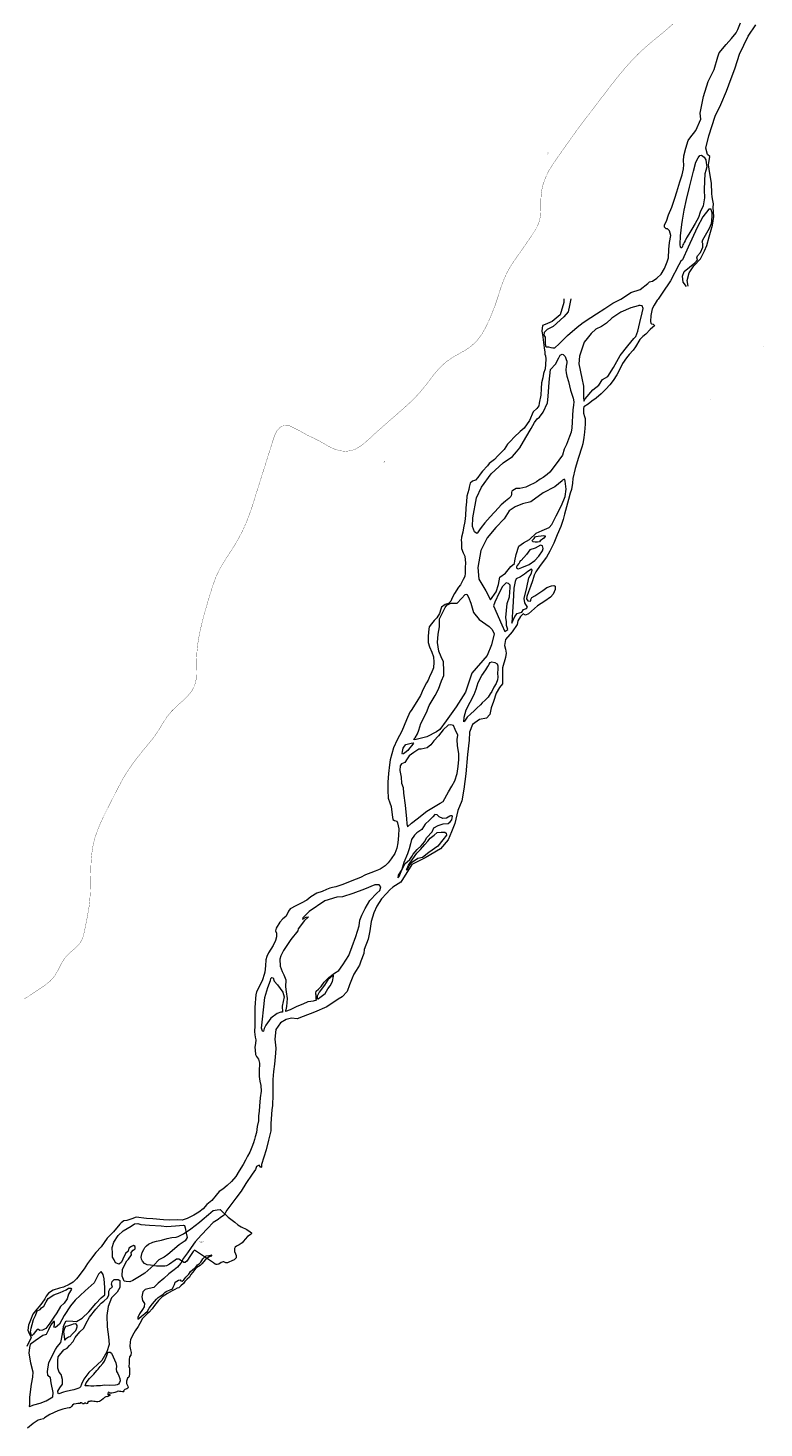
# Model space of a CAD drawing. Header units: metres. Extents: x 347609 to 778661, y 8548087 to 17156749.
# Tile 11 of 49: x 365380 to 366828, y 8552860 to 8555612. Entities that reach past the tile are written whole.
import ezdxf
from ezdxf.enums import TextEntityAlignment as Align

# ---------------------------------------------------------------- set-up
doc = ezdxf.new("R2010")
doc.units = ezdxf.units.M
doc.layers.add('01. RIO', color=7, linetype='Continuous', lineweight=5, true_color=0x2776bb)
doc.layers.add('Predios Rurales Nombres', color=7, linetype='Continuous', true_color=0xffffff)
doc.layers.add('Red vial nacional', color=242, linetype='Continuous', lineweight=40)
doc.layers.add('ZR_LIMA_PSAD56_A_WGS84', color=210, linetype='Continuous')
doc.styles.add('ARIAL', font='arial.ttf')
doc.styles.add('MtXpl_MS_Shell_Dlg_2', font='txt')

# ---------------------------------------------------------------- blocks, each defined once
blk = doc.blocks.new('REIORORI')
at = {"layer": '01. RIO', "color": 152, "lineweight": 15, "true_color": 0x2776bb, "flags": 128}
for points in [[(366448.3, 8555079.5), (366445.7, 8555066.7), (366442.7, 8555054.4), (366434.5, 8555044.4), (366413.4, 8555025.4), (366401.4, 8555019.2), (366395.4, 8555013.4), (366394.8, 8555007.9), (366397.8, 8555004.5), (366397.4, 8554997.7), (366397.8, 8554992.3), (366398.2, 8554986.5), (366399.8, 8554985.1), (366403.8, 8554985.5), (366408.4, 8554983.9), (366412.4, 8554983.1), (366416.4, 8554983.5), (366425.2, 8554990.9), (366441.7, 8555007.5), (366460.5, 8555024.2), (366472.3, 8555033.2), (366487.3, 8555043), (366498.6, 8555050.2), (366515, 8555060.9), (366530.8, 8555070.9), (366546.4, 8555079.1), (366561.2, 8555089), (366566.2, 8555092.3), (366584.2, 8555097.7), (366599.5, 8555109.5), (366602.9, 8555113), (366605.1, 8555114), (366608.5, 8555114.2), (366617, 8555120.2), (366625.5, 8555128.3), (366632.4, 8555139.2), (366637.6, 8555152.4), (366640.3, 8555160.1), (366640.9, 8555176.8), (366642.3, 8555190.4), (366644.8, 8555204), (366642.1, 8555213.6), (366637.9, 8555217.3), (366635.5, 8555217.2), (366632, 8555220.3), (366632.4, 8555224.9), (366636.2, 8555232.6), (366639.8, 8555244.9), (366646.5, 8555259.7), (366652.3, 8555277.5), (366656.5, 8555289.8), (366662.2, 8555309.9), (366666.8, 8555323.7), (366669.6, 8555335.3), (366670.2, 8555343.2), (366669.4, 8555350.9), (366670.2, 8555360.5), (366674.2, 8555375.7), (366678.6, 8555391.1), (366681.9, 8555395.7), (366693.7, 8555410.4), (366703.7, 8555432.6), (366702.4, 8555444.6), (366708.8, 8555477.5), (366718.3, 8555506.8), (366729.6, 8555530.3), (366737.3, 8555555.5), (366739.7, 8555563.3), (366753.3, 8555579.9), (366764.2, 8555591.6), (366773, 8555602.5), (366776.6, 8555609.4), (366781.6, 8555622.1)], [(366678.5, 8555104.5), (366676.5, 8555115.8), (366680.8, 8555130.7), (366689.6, 8555144.5), (366703.1, 8555158), (366710.6, 8555174), (366715.6, 8555184.3), (366720.3, 8555201.6), (366726.9, 8555224.2), (366729.1, 8555241.6), (366727.8, 8555259.2), (366728.9, 8555266.5), (366727.3, 8555273), (366725.7, 8555280.4), (366725.3, 8555286.8), (366724.4, 8555306.7), (366721.2, 8555326.3), (366718.7, 8555343), (366721.6, 8555359.4), (366716.5, 8555363.4), (366713.2, 8555375.7), (366719.1, 8555400.1), (366731.8, 8555438.7), (366742.8, 8555461.8), (366754.4, 8555487.6), (366758.8, 8555500), (366770.9, 8555533.6), (366780, 8555560.6), (366797.1, 8555595.9), (366811.7, 8555618.1)], [(366675.6, 8555103.6), (366668.8, 8555112.6), (366667.3, 8555123.9), (366670.9, 8555133.4), (366681.5, 8555141.6), (366691.9, 8555150.4), (366696.8, 8555156.3), (366695.9, 8555160.1), (366696.8, 8555163.9), (366702.9, 8555170.5), (366707.7, 8555180.9), (366707.4, 8555188.5), (366706.1, 8555191), (366707.9, 8555195.3), (366720.8, 8555218.5), (366724.4, 8555228), (366725.3, 8555233), (366726.2, 8555243.4), (366725.7, 8555248.8), (366724.8, 8555252.4), (366724.1, 8555255.8), (366719.2, 8555256), (366707.9, 8555240.9), (366696.6, 8555220.1), (366678.6, 8555180.9), (366667.8, 8555156.6), (366664.6, 8555153.9), (366660.6, 8555146.3), (366644.2, 8555114.9), (366627.8, 8555090.9), (366619.6, 8555079.3), (366617.7, 8555077.1), (366611.7, 8555067.5), (366608.1, 8555059.8), (366605.1, 8555047.1), (366604.5, 8555035.2), (366605.2, 8555031.9), (366606.8, 8555030.4), (366609.9, 8555029.9), (366612.3, 8555027.5), (366611.8, 8555025.7), (366609.6, 8555024.2), (366604, 8555019.3), (366595.3, 8555009.9), (366589.4, 8555005.5), (366583.8, 8554999.9), (366575.2, 8554985.6), (366570.6, 8554978.9), (366562.8, 8554970.2), (366557.2, 8554963.4), (366549.8, 8554952.3), (366544.4, 8554941.2), (366538.4, 8554930.3), (366531.4, 8554919.4), (366524.5, 8554910.4), (366517, 8554902.4), (366507.6, 8554892.7), (366497.6, 8554884.5), (366489, 8554878.2), (366481.9, 8554872.8), (366473.7, 8554867.2), (366472.8, 8554864.4), (366473.1, 8554854.7), (366474.6, 8554848.6), (366476, 8554844.2), (366476.2, 8554833.1), (366474.6, 8554817.4), (366473.3, 8554806.8), (366471.6, 8554794.5), (366469.4, 8554788), (366463.3, 8554768), (366456.2, 8554746.4), (366452, 8554726.8), (366451.1, 8554717.1), (366449, 8554705), (366446.5, 8554697.5), (366443.1, 8554685.2), (366439.3, 8554670.9), (366435.8, 8554656.1), (366433.1, 8554646), (366428.1, 8554632.3), (366421.1, 8554615.5), (366414.4, 8554599.3), (366406.8, 8554583.4), (366400.2, 8554572.1), (366387.9, 8554555.6), (366379.1, 8554542.7), (366375.7, 8554536.5), (366374.5, 8554531.6), (366372.7, 8554525.3), (366368.9, 8554514.1), (366364.8, 8554503.8), (366361.4, 8554494.7), (366360.6, 8554489.8), (366363.3, 8554486.2), (366368.1, 8554485.1), (366369.3, 8554485.8), (366369.4, 8554486.5), (366369.3, 8554488.6), (366371.1, 8554492.5), (366376.9, 8554495.8), (366384.9, 8554501.3), (366392.9, 8554506.5), (366400.6, 8554512), (366409.7, 8554515.5), (366414.3, 8554516.2), (366417.4, 8554514.7), (366417.1, 8554508.4), (366413.4, 8554499.4), (366408.1, 8554493.5), (366396.8, 8554485.3), (366382.2, 8554476.1), (366365, 8554460.5), (366359.1, 8554457.7), (366354.3, 8554460.5), (366348.9, 8554455.4), (366343.6, 8554446.7), (366342.5, 8554439.4), (366332.3, 8554425.3), (366319.2, 8554409.9), (366317.8, 8554398.3), (366319.2, 8554390.8), (366320.6, 8554383.3), (366319.5, 8554374.9), (366313.9, 8554354.6), (366313.9, 8554337.1), (366313.7, 8554322.6), (366307.8, 8554315.4), (366300.9, 8554304.8), (366296.1, 8554288.1), (366291.4, 8554275.6), (366288.9, 8554262.5), (366281.9, 8554255.2), (366268.6, 8554252.7), (366254.7, 8554243), (366248.8, 8554228), (366248.3, 8554212.2), (366244.7, 8554183.7), (366241.6, 8554145.7), (366237.4, 8554115.7), (366233.3, 8554092.9), (366225.5, 8554073.6), (366219.6, 8554048.6), (366213.2, 8554032.2), (366206.6, 8554016.1), (366191.8, 8553998.7), (366161.8, 8553980.7), (366135.3, 8553967.9), (366113.4, 8553932.9), (366098.2, 8553923), (366091.8, 8553917.8), (366085.3, 8553910.5), (366075.6, 8553900.3), (366066.6, 8553885.5), (366060.4, 8553872.7), (366055.5, 8553855.7), (366052.9, 8553837.4), (366049.3, 8553820.9), (366041.8, 8553800.9), (366040.6, 8553792.5), (366035, 8553777.9), (366032.1, 8553769.8), (366026, 8553759.4), (366021.2, 8553752.3), (366017.7, 8553744.2), (366012.7, 8553731.2), (366008.4, 8553718.1), (365998.3, 8553707.8), (365990.1, 8553702.8), (365967.8, 8553688.2), (365943.8, 8553677.7), (365921.7, 8553669.2), (365909.6, 8553664.4), (365898.3, 8553665.5), (365888.1, 8553663), (365877, 8553656.7), (365867.7, 8553643.5), (365865.7, 8553624.2), (365867.9, 8553606.8), (365867.1, 8553596.6), (365865.2, 8553575.2), (365863, 8553561.1), (365861.6, 8553545.1), (365861.6, 8553529.4), (365861.9, 8553515.9), (365861, 8553493.3), (365859.8, 8553486.2), (365858.2, 8553458.1), (365857.9, 8553444.3), (365853.2, 8553425.7), (365848.9, 8553406.9), (365844.2, 8553392.4), (365839.8, 8553377.9), (365839.4, 8553373), (365838.6, 8553372.1), (365837, 8553374), (365834.8, 8553376.4), (365830.1, 8553373.8), (365827.7, 8553368), (365821.2, 8553359.2), (365809.1, 8553340.5), (365799.8, 8553325.7), (365789.3, 8553311.8), (365781.5, 8553301.3), (365771.5, 8553288.4), (365768.7, 8553283.4), (365766, 8553278.1), (365758.9, 8553274), (365754.3, 8553269.7), (365744.3, 8553263.8), (365733.7, 8553252.2), (365721.3, 8553239.5), (365708.9, 8553226.2), (365701.2, 8553214.8), (365694.1, 8553204.2), (365686.2, 8553194), (365680.8, 8553184), (365677.2, 8553179.5), (365674.5, 8553176.4), (365667.9, 8553171.1), (365657.4, 8553163.3), (365647.8, 8553154.2), (365636.2, 8553144.6), (365627.9, 8553135.9), (365619, 8553134.3), (365610.5, 8553132.6), (365606.1, 8553127.4), (365604, 8553117.8), (365605.9, 8553110.4), (365609.7, 8553104.5), (365609, 8553098), (365605.4, 8553093.2), (365599.5, 8553084.2), (365596.1, 8553077.5), (365596.1, 8553073.9), (365598.6, 8553075.6), (365603.8, 8553080.1), (365610.4, 8553085.1), (365615.7, 8553089.9), (365618.5, 8553095.9), (365625, 8553104), (365629.5, 8553108.4), (365632.8, 8553113), (365636.2, 8553116.6), (365642.1, 8553120.7), (365646.2, 8553123), (365650.2, 8553126.8), (365653.6, 8553128.8), (365659.8, 8553131.6), (365664.8, 8553133.8), (365666.2, 8553136.9), (365668.6, 8553142.3), (365670, 8553146.7), (365673, 8553148.9), (365676.2, 8553150.4), (365679.8, 8553151.1), (365680.9, 8553149.2), (365683.6, 8553148.7), (365686.6, 8553151.3), (365688.6, 8553154.2), (365690.9, 8553156.5), (365694.1, 8553159.6), (365696.4, 8553162.5), (365700.3, 8553167.8), (365704.7, 8553171.8), (365710.3, 8553176.3), (365713.6, 8553180.6), (365717.4, 8553183.3), (365720.5, 8553186.3), (365724.1, 8553192.6), (365730.7, 8553198.3), (365736.2, 8553199.2), (365742, 8553200.6), (365739.6, 8553197.3), (365737.2, 8553196.9), (365733.1, 8553194.2), (365729.6, 8553191.3), (365722.2, 8553182.5), (365718.8, 8553179.2), (365712.5, 8553175.8), (365706.9, 8553169.9), (365700.6, 8553162.1), (365698, 8553156.6), (365693.3, 8553152.5), (365689.1, 8553148.2), (365686.3, 8553143.8), (365680.7, 8553139.4), (365676.8, 8553135.6), (365673.7, 8553134.7), (365669.2, 8553132.4), (365663.6, 8553129.8), (365654.6, 8553124.3), (365644.3, 8553118), (365637.3, 8553110.4), (365629.2, 8553101.1), (365624.9, 8553094.6), (365618.4, 8553087.8), (365614.8, 8553084.2), (365605.7, 8553075), (365600.3, 8553065.4), (365596.8, 8553059.6), (365591.4, 8553050.9), (365585.8, 8553041.6), (365582.2, 8553033.1), (365581.1, 8553029.2), (365580.6, 8553020.4), (365581.9, 8553013.8), (365583.2, 8553008.6), (365582.8, 8553002.9), (365580.2, 8553000), (365579.6, 8552994.9), (365579.1, 8552987.5), (365578.9, 8552981.2), (365580, 8552977.8), (365580.3, 8552973.6), (365579.9, 8552967.2), (365579.1, 8552961.4), (365578.7, 8552959.7), (365576.4, 8552958), (365575.1, 8552955.9), (365574, 8552952), (365574.4, 8552947.8), (365575.1, 8552944.8), (365577, 8552942.3), (365577.5, 8552939.9), (365576.9, 8552938.2), (365574.8, 8552937), (365570.7, 8552935.6), (365568.4, 8552933.1), (365568.8, 8552931.6), (365568, 8552931), (365566.3, 8552931.2), (365562.7, 8552931.8), (365560.1, 8552931.8), (365557.8, 8552932.2), (365555.6, 8552932.1), (365555.4, 8552931.4), (365553.1, 8552930.4), (365551.4, 8552929.8), (365548.7, 8552929.4), (365545.1, 8552928.6), (365543.7, 8552928.5), (365541.6, 8552928.4), (365540.9, 8552929.4), (365539.9, 8552929.9), (365538.8, 8552930.2), (365538.2, 8552929.4), (365537.6, 8552928.4), (365537.8, 8552927.6), (365537.7, 8552926.8), (365537.5, 8552925.9), (365538.3, 8552925.1), (365539, 8552925.3), (365540, 8552925.9), (365540.8, 8552926.1), (365541.1, 8552925.8), (365541.3, 8552924.9), (365541.2, 8552923.6), (365539.9, 8552923), (365538.5, 8552922.5), (365538.2, 8552921.5), (365536.3, 8552921.7), (365533.5, 8552921.6), (365531.1, 8552919.9), (365528.1, 8552917.2), (365525.2, 8552914.8), (365521.1, 8552912.2), (365517.5, 8552911.8), (365514.8, 8552911.8), (365512.7, 8552912), (365509.6, 8552912.3), (365506.5, 8552912.6), (365503.5, 8552912.5), (365501.8, 8552912), (365499.6, 8552912.2), (365498.1, 8552911.6), (365498, 8552910.3), (365496.5, 8552908.3), (365494.8, 8552907.8), (365494, 8552909.1), (365491.4, 8552908.9), (365490.7, 8552907.8), (365487.8, 8552907.8), (365487.2, 8552908.9), (365485.4, 8552909.2), (365483.3, 8552909.2), (365482.8, 8552908.5), (365478.4, 8552908.5), (365474.8, 8552907.8), (365470.4, 8552906.9), (365468.1, 8552904.7), (365466, 8552902.1), (365464.1, 8552900.2), (365462.6, 8552899.6), (365461.1, 8552899.8), (365457.1, 8552899), (365448.6, 8552897), (365438.8, 8552893.8), (365423.3, 8552886.3), (365413.1, 8552880.2), (365410.6, 8552877.9), (365405, 8552876.9), (365400.5, 8552875.4), (365396.3, 8552872.8), (365390.6, 8552868.7), (365379.2, 8552860)], [(366434.4, 8555079.5), (366434.2, 8555072.2), (366427.2, 8555048.4), (366411.3, 8555034.9), (366397.6, 8555029.4), (366392, 8555027.2), (366390.8, 8555016.1), (366392.2, 8555009.6), (366395.7, 8554983.1), (366396.8, 8554975.1), (366396.8, 8554970.6), (366398.3, 8554967.4), (366398.6, 8554961.4), (366398.3, 8554950.3), (366397.8, 8554942.2), (366394.2, 8554933.2), (366392.9, 8554924.4), (366390.2, 8554914.5), (366389.4, 8554903.7), (366389, 8554890.4), (366385.4, 8554874.3), (366384.9, 8554869.5), (366381.2, 8554863.9), (366374.2, 8554857.7), (366366.7, 8554840.8), (366356.5, 8554825.5), (366348.1, 8554818.9), (366336.4, 8554807.9), (366329.3, 8554799.7), (366323.4, 8554793.9), (366316.9, 8554783.7), (366304.3, 8554770.9), (366297.6, 8554763.7), (366287.5, 8554756), (366284.1, 8554751.6), (366274, 8554740.7), (366270, 8554735), (366265.3, 8554728.3), (366260.4, 8554723.5), (366254.8, 8554721.2), (366250.3, 8554717.6), (366248, 8554709.6), (366247.4, 8554704.8), (366243.3, 8554691.6), (366242.6, 8554680.8), (366241.6, 8554669), (366240.9, 8554654), (366239.2, 8554642.1), (366237, 8554629.7), (366235.6, 8554620.9), (366232.8, 8554611), (366232.4, 8554604.7), (366232.7, 8554601.3), (366232.7, 8554588.6), (366236.2, 8554580.6), (366239.4, 8554573.7), (366240.6, 8554560), (366240.4, 8554552.5), (366240.2, 8554546.6), (366239.9, 8554540.1), (366239.3, 8554534), (366236.5, 8554528), (366234.3, 8554523.8), (366230.7, 8554517.7), (366227, 8554513), (366219.1, 8554500.5), (366214.8, 8554491.7), (366212, 8554485.2), (366207.4, 8554480.9), (366200.8, 8554478.9), (366193.7, 8554473.4), (366192.4, 8554469.3), (366189.8, 8554461.3), (366184.4, 8554452.5), (366179.4, 8554447.1), (366174.1, 8554440.8), (366169.7, 8554434.9), (366167.8, 8554424.8), (366167.5, 8554415), (366167.6, 8554404.2), (366170, 8554395.6), (366174.8, 8554385), (366177.8, 8554375.8), (366178.8, 8554365.5), (366178.2, 8554354.4), (366173.1, 8554343.2), (366170.6, 8554338.3), (366168.5, 8554333.4), (366167.2, 8554329.8), (366164.2, 8554324.7), (366157.6, 8554312.1), (366152.1, 8554300.2), (366145.2, 8554288.4), (366134.1, 8554270.2), (366131.6, 8554267), (366125.1, 8554252), (366115.6, 8554229.9), (366106.3, 8554213), (366099.1, 8554196.9), (366093, 8554173.6), (366091.3, 8554163.9), (366089.1, 8554146.7), (366088.3, 8554129.5), (366088.3, 8554114), (366089, 8554098), (366091.8, 8554088.9), (366094.8, 8554081.6), (366096.8, 8554065.3), (366098.1, 8554056.2), (366101.1, 8554053.9), (366105.6, 8554052.8), (366107.4, 8554049.9), (366109.7, 8554037.6), (366109, 8554024.7), (366107.6, 8554010.3), (366105.7, 8553999.5), (366101.6, 8553989.4), (366094.8, 8553978.7), (366088.8, 8553971), (366082.8, 8553965.3), (366073, 8553958.7), (366063, 8553954.7), (366054.4, 8553951.2), (366044.3, 8553947.1), (366034.2, 8553942), (366017, 8553935.4), (365999.9, 8553928.2), (365986, 8553923.8), (365979.2, 8553922.8), (365974.1, 8553921), (365967.7, 8553918.5), (365958.8, 8553914.9), (365948.5, 8553911.4), (365936.6, 8553904.3), (365928.6, 8553897.8), (365917.9, 8553891.9), (365907.1, 8553886.4), (365896.1, 8553880.6), (365892.6, 8553875.9), (365890.4, 8553870.4), (365887.3, 8553865.7), (365881.6, 8553861), (365875.6, 8553854.1), (365868.7, 8553842.8), (365867.4, 8553837.4), (365868.9, 8553832.6), (365869.4, 8553825.6), (365867.4, 8553818.6), (365862.4, 8553808.2), (365853.5, 8553793.8), (365850, 8553786.6), (365848.1, 8553780.2), (365847.5, 8553768.4), (365846, 8553756.3), (365844.7, 8553751.2), (365841.3, 8553741.1), (365836.1, 8553729.8), (365830.1, 8553717.7), (365828.7, 8553711.4), (365827.6, 8553704.2), (365827.1, 8553695.4), (365826.7, 8553686.4), (365826.5, 8553669), (365826.4, 8553658.8), (365826.4, 8553651.5), (365826.1, 8553638.5), (365827.3, 8553628), (365828.3, 8553623.1), (365827.9, 8553615.6), (365826.4, 8553608.9), (365827, 8553602.9), (365827.6, 8553594.4), (365829.9, 8553590), (365833.6, 8553585.3), (365835.6, 8553577.3), (365835.3, 8553561.2), (365835.3, 8553550.8), (365836.4, 8553541.9), (365838, 8553533.1), (365838.7, 8553521.9), (365837.3, 8553509), (365835.9, 8553492.8), (365834.9, 8553482.8), (365833.9, 8553473.9), (365833.7, 8553463.9), (365831.4, 8553452.4), (365829.6, 8553441.2), (365827, 8553432.7), (365826, 8553427), (365823.9, 8553420.5), (365820.3, 8553411.9), (365816.5, 8553402.3), (365812.3, 8553394.6), (365808.1, 8553386.7), (365803.8, 8553378.1), (365795.5, 8553365.3), (365789, 8553354.4), (365780.4, 8553344.9), (365772, 8553336.6), (365763.7, 8553329.8), (365756.3, 8553325), (365750.2, 8553317.7), (365741.8, 8553307.5), (365732.3, 8553299.1), (365725.1, 8553291), (365716.3, 8553284.3), (365706.3, 8553278.3), (365693.1, 8553271.8), (365683.8, 8553268.8), (365674, 8553269), (365658.5, 8553268.5), (365646.9, 8553269), (365626.2, 8553270.9), (365613.5, 8553272), (365593.3, 8553274.6), (365584.7, 8553271.1), (365575, 8553268.1), (365568.8, 8553267), (365563.7, 8553263.6), (365561, 8553260.4), (365548.3, 8553245.9), (365535.8, 8553233.2), (365524, 8553216.2), (365513.8, 8553205.2), (365503.6, 8553191.4), (365497.5, 8553183.3), (365490.8, 8553172.8), (365484.6, 8553164.7), (365481.2, 8553160), (365475.8, 8553153.2), (365469, 8553146.6), (365461.5, 8553141.8), (365450.5, 8553137.1), (365442.6, 8553135.1), (365429.9, 8553130.9), (365420.4, 8553125.4), (365416.1, 8553119.1), (365413.6, 8553113.7), (365407.9, 8553105.5), (365402.5, 8553098.7), (365397.7, 8553093.6), (365390.2, 8553083.8), (365385.2, 8553072.1), (365381.2, 8553062.1), (365380.1, 8553052.6), (365382.8, 8553045.5), (365386.3, 8553038.4), (365385.5, 8553034.4), (365382.2, 8553028.5), (365378.1, 8553020)]]:
    blk.add_lwpolyline(points, dxfattribs=at)
for points in [[(366664.9, 8555180), (366663.9, 8555180.9), (366663.2, 8555186.7), (366664, 8555203.3), (366666.2, 8555225.7), (366667.4, 8555234), (366671.2, 8555253.7), (366675.3, 8555274.8), (366681.2, 8555298.9), (366689.3, 8555330.8), (366694.1, 8555348), (366698.5, 8555356.5), (366702, 8555361.5), (366705.2, 8555361.8), (366710, 8555358), (366713.5, 8555352.8), (366714.4, 8555347.1), (366715.5, 8555338.9), (366713.6, 8555331.9), (366711.6, 8555325.3), (366710.8, 8555311.9), (366710.3, 8555294.1), (366710.6, 8555278), (366708, 8555262.7), (366702.6, 8555249.8), (366699.3, 8555239.2), (366692.6, 8555227.8), (366685.8, 8555216.7), (366680, 8555206.6), (366675.4, 8555199.5), (366672.6, 8555193.9), (366670.6, 8555190.7), (366669.3, 8555187.9), (366668, 8555185.6), (366667.5, 8555183.3), (366666.7, 8555181.4), (366666.1, 8555180.2), (366665.5, 8555179.8)], [(366580.4, 8555066.1), (366566.2, 8555062.2), (366546.4, 8555053.7), (366528.9, 8555041.8), (366518.4, 8555031.5), (366508, 8555025.3), (366497.2, 8555020), (366488, 8555011.5), (366479.8, 8555001.6), (366474.2, 8554994.7), (366470.7, 8554984.6), (366465.2, 8554966.9), (366463.9, 8554951.9), (366469.5, 8554923.9), (366473.2, 8554907.7), (366473.2, 8554886.9), (366473.4, 8554878.6), (366476.5, 8554883.4), (366491.5, 8554900.7), (366503, 8554909.7), (366510.3, 8554921.1), (366520.7, 8554927), (366532.1, 8554944.5), (366545.1, 8554968.2), (366560, 8554987.5), (366572.1, 8555001.4), (366575.6, 8555005.3), (366579.5, 8555016.4), (366583.4, 8555033), (366588.1, 8555052.3), (366590.5, 8555060.5), (366588.3, 8555065.8), (366584.4, 8555066.6), (366581.9, 8555066.4)], [(366263, 8554618.3), (366258.3, 8554621.5), (366254.5, 8554631.8), (366255.5, 8554649.2), (366262.6, 8554688.7), (366272.5, 8554709.7), (366291.4, 8554735.6), (366315, 8554757.1), (366333.2, 8554769.5), (366341.2, 8554778.8), (366347.6, 8554786.8), (366359.2, 8554807), (366370.1, 8554824.9), (366376.7, 8554836.4), (366381.5, 8554844), (366386.6, 8554847), (366393.3, 8554857), (366402.1, 8554875.2), (366403.3, 8554887.6), (366405.7, 8554915.7), (366408.3, 8554940.9), (366417.7, 8554951.4), (366424.2, 8554963.4), (366427.3, 8554968.9), (366429.6, 8554970.3), (366431.1, 8554970.6), (366433.2, 8554970), (366436.7, 8554966.5), (366438.9, 8554960.6), (366440.2, 8554957.2), (366440.3, 8554953.7), (366439, 8554947.4), (366438.3, 8554939.7), (366438.5, 8554934), (366440.2, 8554927.6), (366443.4, 8554917.4), (366447.6, 8554900.4), (366452.3, 8554884.6), (366453.8, 8554877), (366453.2, 8554870.4), (366451.7, 8554861.3), (366451.2, 8554850.2), (366450.8, 8554837), (366450, 8554825.9), (366448.4, 8554817.5), (366445.6, 8554808.8), (366439.2, 8554793.2), (366435.2, 8554784.3), (366431.4, 8554772.5), (366424.7, 8554762.5), (366413, 8554747.7), (366406.4, 8554739), (366401.3, 8554734.3), (366393.7, 8554728.6), (366388, 8554724.9), (366380.8, 8554719.8), (366376.2, 8554717.1), (366367.5, 8554713.1), (366359.4, 8554709.7), (366353.8, 8554707.9), (366347.4, 8554707), (366344.5, 8554707.1), (366340.8, 8554706.6), (366336.9, 8554704.6), (366333.7, 8554703), (366332, 8554701.4), (366331.4, 8554698.8), (366331, 8554696), (366330.8, 8554692.2), (366330, 8554691.1), (366325.9, 8554687.3), (366319.7, 8554682.1), (366311.1, 8554674.8), (366305.8, 8554669.1), (366289.1, 8554650.8), (366278.6, 8554639.4), (366271.5, 8554629.9), (366268.7, 8554625.4), (366264.2, 8554619.7), (366263.6, 8554618.8)], [(366289.9, 8554488.1), (366301.2, 8554504), (366305.9, 8554518.2), (366308.4, 8554532.2), (366319.4, 8554540.6), (366330.2, 8554553.6), (366337.4, 8554559.2), (366337.6, 8554564.8), (366340.4, 8554577.4), (366345.7, 8554593.2), (366355.1, 8554600), (366366.5, 8554606.5), (366380, 8554619.3), (366391.7, 8554624.2), (366405.4, 8554630.1), (366410.8, 8554635.9), (366419.4, 8554653.3), (366429.4, 8554673.3), (366437.1, 8554691.1), (366439, 8554705.5), (366436.7, 8554721.1), (366436.1, 8554724.4), (366434.3, 8554724.4), (366431.9, 8554723), (366430.7, 8554721.9), (366416.7, 8554710.1), (366393.9, 8554698.3), (366369.4, 8554680.8), (366353.2, 8554676.8), (366338.8, 8554671.1), (366326.5, 8554663.2), (366316.9, 8554647.5), (366300.3, 8554630.4), (366283.2, 8554609.9), (366270.9, 8554584.9), (366265.2, 8554551.7), (366267, 8554528.5), (366281, 8554505.7)], [(366372.4, 8554605.1), (366376.2, 8554608.5), (366378, 8554611.5), (366379.5, 8554612.6), (366384, 8554613.2), (366389.7, 8554613.7), (366395, 8554614.3), (366397.4, 8554613.9), (366397.6, 8554612.2), (366395.1, 8554609.3), (366387.7, 8554604.2), (366386.4, 8554601.7), (366382.2, 8554601.3), (366377.7, 8554601.4), (366374.2, 8554602.1), (366372, 8554604.1)], [(366345.9, 8554559.3), (366342.5, 8554555.3), (366341.2, 8554552.7), (366341.2, 8554550.7), (366343, 8554549.5), (366344.8, 8554549.2), (366351.4, 8554551.7), (366365.9, 8554557.4), (366377.3, 8554565.3), (366385.1, 8554574), (366392.6, 8554584.5), (366393.7, 8554589), (366392.3, 8554593.9), (366388.4, 8554595.6), (366378, 8554589.8), (366367.4, 8554586), (366361, 8554577.3), (366350, 8554565.5), (366348.5, 8554564.4), (366347.3, 8554561.3), (366346.4, 8554560)], [(366332.1, 8554442.3), (366337.6, 8554455.1), (366342.6, 8554460.8), (366351.9, 8554463.6), (366355.2, 8554469.1), (366360.9, 8554470.7), (366363.1, 8554473.7), (366357.7, 8554482.2), (366356.3, 8554490.5), (366361.5, 8554511.9), (366365.6, 8554531.3), (366370.8, 8554540.7), (366372.1, 8554546.5), (366370.4, 8554548.5), (366363.3, 8554543.4), (366356.7, 8554538.5), (366348.9, 8554533.3), (366340.4, 8554529.2), (366338.3, 8554524), (366336.1, 8554511.2), (366334.8, 8554484.3), (366333, 8554464.6), (366332.8, 8554454)], [(366324.4, 8554429.8), (366321.8, 8554437.6), (366321.6, 8554445), (366319.9, 8554453.1), (366322.7, 8554480.9), (366327.3, 8554494), (366329, 8554512.4), (366328.5, 8554516.9), (366325.7, 8554520.4), (366320.6, 8554521.3), (366313.6, 8554514), (366307.3, 8554501.9), (366298.7, 8554483.5), (366295.9, 8554476.3), (366312.5, 8554438.7), (366318.2, 8554426)], [(366138.6, 8554213.1), (366141.9, 8554216.4), (366146.6, 8554224.7), (366149, 8554232.1), (366153.1, 8554244.8), (366163.9, 8554266.8), (366169.5, 8554280.4), (366181.5, 8554300), (366187.6, 8554312.2), (366193.8, 8554328.9), (366198.5, 8554339), (366198.5, 8554348.4), (366197.4, 8554366), (366193, 8554376), (366188.4, 8554386.9), (366186, 8554404.1), (366186.8, 8554420.5), (366189.6, 8554434.6), (366189.4, 8554445.5), (366189.8, 8554450.9), (366193.2, 8554457), (366198, 8554467.6), (366200.6, 8554472.6), (366204, 8554477.3), (366212.3, 8554481.2), (366224.6, 8554481.2), (366232.8, 8554490.3), (366240.1, 8554498.4), (366243.3, 8554499.1), (366246.7, 8554492.9), (366251.3, 8554481.4), (366256.5, 8554463.1), (366267.7, 8554449.1), (366287.7, 8554435.6), (366293.4, 8554429.9), (366297, 8554421.3), (366292.3, 8554399.3), (366283.2, 8554378.8), (366253.4, 8554343.9), (366240.9, 8554306.2), (366222.2, 8554277.5), (366203.1, 8554250.3), (366190.5, 8554233.1), (366183.8, 8554228.2), (366164.7, 8554218.9), (366146.7, 8554213.8), (366141.5, 8554212.9)], [(366237.6, 8554247.9), (366238.1, 8554257.6), (366241.9, 8554271.7), (366258, 8554301.7), (366261.7, 8554312.2), (366265.6, 8554325.6), (366272.9, 8554339.2), (366280.9, 8554350.4), (366284.9, 8554356.8), (366287.4, 8554361.6), (366289.6, 8554365.1), (366292.8, 8554365.8), (366298.6, 8554364.6), (366303.1, 8554362.2), (366304.6, 8554358.5), (366304.4, 8554351.4), (366303.6, 8554344), (366304.5, 8554335.9), (366303.5, 8554330.5), (366301.1, 8554323.3), (366296.6, 8554316), (366292.6, 8554307.5), (366289.3, 8554303.3), (366285.1, 8554296.9), (366279.4, 8554290.6), (366273.9, 8554285.2), (366270.3, 8554281.6), (366263, 8554275.2), (366258.2, 8554270), (366251.1, 8554263.9), (366244.2, 8554257.3), (366238.8, 8554249.2)], [(366126.7, 8554041.9), (366134.8, 8554048.9), (366145.7, 8554057.2), (366165.1, 8554072.7), (366177.7, 8554080.1), (366191.2, 8554088.4), (366197.1, 8554091.7), (366207.4, 8554110.5), (366213.7, 8554121.4), (366220.1, 8554132.1), (366224.3, 8554146.3), (366226.6, 8554160.2), (366228, 8554174.1), (366227.9, 8554185.6), (366225.3, 8554201.2), (366224.7, 8554213.2), (366225.5, 8554222.2), (366220.8, 8554233.2), (366217.2, 8554240.9), (366211.8, 8554242.5), (366206.9, 8554241.4), (366197.2, 8554232.3), (366187.7, 8554220.6), (366178.7, 8554210.9), (366172.7, 8554203.2), (366165.5, 8554196.9), (366153.8, 8554194.1), (366148.8, 8554194.1), (366139.3, 8554188.2), (366130, 8554181.5), (366126, 8554175.4), (366121.4, 8554168.4), (366115.1, 8554165.4), (366112.3, 8554161.4), (366111.7, 8554152.2), (366114.1, 8554139.7), (366114.9, 8554127.3), (366118, 8554119.4), (366118.6, 8554107.8), (366122.5, 8554084.2), (366123.8, 8554070.3), (366124.9, 8554058.2), (366125.2, 8554047.4)], [(366116.3, 8554186), (366116.8, 8554189.9), (366118.5, 8554196.7), (366120.9, 8554200.2), (366123.8, 8554203.3), (366128.8, 8554205.2), (366134.3, 8554206.3), (366137.8, 8554206.6), (366138.4, 8554206), (366135.4, 8554201.6), (366130.6, 8554196.2), (366127.2, 8554191.7), (366121.4, 8554187.4), (366118.9, 8554185.5), (366116.8, 8554184.5)], [(366210.3, 8554062.5), (366203.2, 8554058.9), (366196.4, 8554057.9), (366189.3, 8554061.7), (366185.3, 8554065.2), (366180.8, 8554065.7), (366176.7, 8554061.7), (366170.2, 8554054.9), (366161.6, 8554047.3), (366154.8, 8554036.5), (366145.2, 8554029.9), (366140.4, 8554025.2), (366134.9, 8554016.8), (366132.4, 8554008.3), (366130.3, 8553998.4), (366126.6, 8553988.4), (366119.5, 8553971.7), (366115.4, 8553957.8), (366108.6, 8553946.5), (366107.6, 8553941.7), (366110.1, 8553944.2), (366114.4, 8553953.8), (366121.7, 8553968.7), (366131.1, 8553977.5), (366135.6, 8553983.5), (366137.9, 8553987.8), (366145.7, 8553997.4), (366153.5, 8554004.2), (366160.1, 8554012.3), (366165.1, 8554020.6), (366175.2, 8554032.2), (366178.5, 8554039.7), (366186.8, 8554044.5), (366196.6, 8554047.8), (366206.5, 8554048.6), (366210.8, 8554051.3), (366214, 8554055.6), (366214.9, 8554059.4), (366215.4, 8554062.1), (366214.3, 8554063.6), (366212.6, 8554063.7), (366211.5, 8554063.3)], [(366125.4, 8553958.6), (366128.9, 8553966.6), (366137.2, 8553979), (366145, 8553989.9), (366152.5, 8553997.5), (366161.1, 8554007.2), (366166.7, 8554013.6), (366171.5, 8554019.4), (366179, 8554025.2), (366185.1, 8554030.7), (366192.9, 8554031.5), (366200.4, 8554031.1), (366203.1, 8554029.6), (366203.4, 8554025.6), (366196.4, 8554016.2), (366186.2, 8554003.6), (366168.5, 8553991), (366156.4, 8553981.7), (366147.4, 8553979.2), (366138.5, 8553973.9), (366133.5, 8553970.1), (366129.7, 8553965.3), (366127.7, 8553959.8), (366125.3, 8553956.7), (366125.1, 8553957.5)], [(365948.2, 8553701.7), (365947.4, 8553703.6), (365947.2, 8553707.8), (365947.3, 8553710.4), (365947, 8553711.6), (365946.5, 8553712.3), (365946.2, 8553715), (365947.3, 8553719), (365951.7, 8553722.7), (365957.2, 8553727.8), (365962.9, 8553736.2), (365971.9, 8553745.5), (365983.5, 8553754.2), (365992, 8553759.6), (365999.9, 8553770.2), (366011.7, 8553788.8), (366018, 8553806.2), (366025.3, 8553826.3), (366031.7, 8553847.3), (366033.1, 8553858.4), (366037.2, 8553867.8), (366043.6, 8553881.1), (366052.5, 8553897), (366066.2, 8553911.1), (366072.1, 8553916.8), (366074.1, 8553923.7), (366071, 8553928), (366062.3, 8553927.5), (366042.4, 8553919.1), (366019.2, 8553910.7), (365998.9, 8553904.1), (365987.7, 8553903.8), (365964, 8553896.3), (365933.2, 8553875.1), (365920.7, 8553862.6), (365920.4, 8553860.3), (365927.3, 8553864.4), (365932.3, 8553865.1), (365929.8, 8553862.6), (365923.9, 8553857.8), (365912, 8553841.2), (365911, 8553837), (365897.3, 8553820.3), (365882.7, 8553798.5), (365877.5, 8553788.2), (365875.7, 8553781.8), (365876.1, 8553767.9), (365880.2, 8553757.6), (365883.6, 8553751), (365887.5, 8553741.2), (365886.8, 8553727.3), (365888.4, 8553717.3), (365890, 8553704.6), (365888.7, 8553688.9), (365887.8, 8553682.1), (365887.1, 8553680.4), (365887, 8553679.6), (365887.1, 8553679.4), (365887.5, 8553679.4), (365896.6, 8553682.8), (365909.7, 8553689.2), (365921.4, 8553693.8), (365931.5, 8553698.7), (365941.9, 8553700)], [(365950.8, 8553703.5), (365954.5, 8553706), (365965, 8553714.2), (365969.8, 8553723.2), (365974.5, 8553729.3), (365979.4, 8553737.5), (365981.5, 8553748.2), (365981.5, 8553750.2), (365979, 8553748.8), (365970.4, 8553740.9), (365963.4, 8553730.4), (365952.8, 8553716.8), (365949.2, 8553709.2), (365949.3, 8553704.1)], [(365841.6, 8553640.1), (365839.8, 8553645.8), (365841.4, 8553663.8), (365843.6, 8553682.1), (365846.2, 8553706.5), (365851.9, 8553725.9), (365857.2, 8553739.4), (365857.9, 8553743.6), (365859.9, 8553745.3), (365862.3, 8553744.7), (365864.7, 8553738.7), (365870.9, 8553731), (365881.5, 8553716.9), (365884.3, 8553707.7), (365880.1, 8553689), (365880.8, 8553677.7), (365877.5, 8553677.7), (365870.2, 8553674.7), (365857.7, 8553665.4), (365848, 8553651.6), (365844.9, 8553645.4), (365843.6, 8553640.1), (365842.3, 8553639.6), (365842, 8553639.6)], [(365546, 8553214.8), (365549.3, 8553225.4), (365557.6, 8553238.3), (365567.3, 8553247.5), (365583.3, 8553257.1), (365589.7, 8553261.1), (365596.2, 8553262.2), (365602.3, 8553259.9), (365619.4, 8553258.6), (365642.6, 8553257.6), (365653.2, 8553256.2), (365670.5, 8553257.3), (365685.9, 8553258.6), (365688, 8553258.3), (365689.7, 8553253.7), (365691.7, 8553242.7), (365693.1, 8553234.3), (365689.3, 8553228.1), (365678, 8553219.8), (365655.3, 8553201.2), (365648.3, 8553195.7), (365637.8, 8553190.8), (365627.9, 8553180.1), (365610.4, 8553164.1), (365599.5, 8553158.1), (365586.8, 8553150.2), (365580.5, 8553147.6), (365573.4, 8553147.9), (365569.3, 8553148.8), (365565.3, 8553158.4), (365566.2, 8553172.2), (365574.5, 8553188.5), (365578.3, 8553192), (365583.7, 8553200.4), (365583.3, 8553205.3), (365587.4, 8553209.7), (365591, 8553212.5), (365591.2, 8553216.8), (365588.2, 8553218.7), (365584.2, 8553216.8), (365578.9, 8553213.5), (365577.7, 8553207.7), (365572.4, 8553203), (365566.8, 8553192), (365564, 8553185.8), (365560, 8553182.4), (365552.7, 8553184.4), (365549.8, 8553190.3), (365546.7, 8553195.7), (365546.9, 8553205.8), (365546.1, 8553212.4)], [(365383.6, 8552902.1), (365391.6, 8552905.8), (365404.3, 8552908.8), (365416.3, 8552913.4), (365429.3, 8552921.1), (365429.6, 8552929.7), (365426, 8552949.1), (365424.6, 8552958.4), (365419.6, 8552963.4), (365418.6, 8552971.4), (365421.6, 8552989), (365434.3, 8553014.3), (365438, 8553019.3), (365444.9, 8553028.3), (365448.6, 8553048.6), (365449.9, 8553059.6), (365452.9, 8553066.3), (365455.6, 8553070.6), (365468.3, 8553070.3), (365475.6, 8553069.6), (365486.6, 8553075.9), (365500, 8553088.6), (365514, 8553104.6), (365524.6, 8553115.9), (365531.6, 8553121.6), (365531.3, 8553135.9), (365530.3, 8553153), (365527.9, 8553162), (365524.3, 8553168), (365519.3, 8553162.3), (365510.6, 8553145.7), (365493, 8553129.4), (365473.3, 8553111.4), (365464, 8553100.4), (365451.3, 8553081.4), (365442.2, 8553064), (365434.3, 8553057.3), (365431.3, 8553058), (365432.3, 8553062.7), (365432.6, 8553066.3), (365432.6, 8553069.6), (365430.3, 8553069.3), (365425.6, 8553062.7), (365420.6, 8553053), (365415.9, 8553044), (365409.3, 8553042), (365394.6, 8553031.4), (365384.9, 8553024.4), (365383.6, 8553018), (365382.3, 8553007), (365385.3, 8552988.3), (365389.9, 8552970.4), (365389.3, 8552959.7), (365386.9, 8552946), (365383.3, 8552920.7), (365383.3, 8552907.1), (365382.6, 8552902.9), (365383.1, 8552902.4)], [(365481.8, 8552939.2), (365478.6, 8552937.5), (365470.4, 8552934.9), (365455.1, 8552931.8), (365450, 8552930.7), (365440.7, 8552927.5), (365439.6, 8552927.7), (365439, 8552932.6), (365442.8, 8552938.7), (365448.5, 8552945.9), (365448.1, 8552955.7), (365445.6, 8552965), (365441.6, 8552970.1), (365439, 8552977.7), (365439, 8552992.8), (365439.4, 8553000), (365450.7, 8553013.7), (365457.4, 8553016.9), (365461.9, 8553022.4), (365469.3, 8553029.9), (365473.4, 8553038), (365482.5, 8553049.2), (365490.5, 8553056.4), (365494.1, 8553065.1), (365501.6, 8553077.8), (365513.6, 8553093.7), (365524.4, 8553105.6), (365529.5, 8553109.2), (365536.7, 8553115.7), (365539.1, 8553121.9), (365539.5, 8553128.7), (365542, 8553134.4), (365546.3, 8553137.1), (365544.4, 8553142.9), (365546.1, 8553147.8), (365550.1, 8553151.8), (365557.9, 8553151.8), (365560.7, 8553149.7), (365561.3, 8553144.4), (365560.9, 8553135.9), (365555.8, 8553127.2), (365544.4, 8553115.6), (365538, 8553099.1), (365535.7, 8553080.9), (365536.1, 8553059), (365538.6, 8553039.3), (365540.1, 8553024.4), (365535.2, 8553010), (365525.5, 8552992.4), (365500, 8552969), (365494.3, 8552961), (365490.3, 8552956.1), (365485.6, 8552946.2), (365483.5, 8552941.1)], [(365387.9, 8553041.5), (365386.4, 8553044.1), (365385.3, 8553048.7), (365386.3, 8553056.5), (365388.4, 8553063.8), (365391, 8553073.3), (365394.9, 8553081.5), (365397.7, 8553088.2), (365398.7, 8553090.3), (365404, 8553093), (365407.1, 8553096.2), (365411.6, 8553099.4), (365415.9, 8553108.2), (365420, 8553114.9), (365430.9, 8553121.7), (365443.4, 8553126.3), (365455.2, 8553131.4), (365460, 8553134.7), (365464.4, 8553135), (365465.9, 8553132.7), (365459.9, 8553123), (365457.5, 8553113.7), (365451.2, 8553105.2), (365444.2, 8553098.9), (365437.4, 8553086.4), (365431, 8553077.6), (365423.2, 8553065.8), (365415.2, 8553055.8), (365408.7, 8553052.3), (365403.5, 8553051.5), (365401.1, 8553053.8), (365398.2, 8553053.8), (365394.7, 8553048.8), (365391, 8553044.2), (365389.5, 8553042.3)], [(365464.3, 8553062.2), (365458.2, 8553060.4), (365454.2, 8553059.8), (365452.2, 8553056.3), (365450.5, 8553049.1), (365451.6, 8553039.9), (365452, 8553033.4), (365453.3, 8553033.1), (365456.4, 8553036.5), (365460.1, 8553039.4), (365463.2, 8553039.9), (365465, 8553041.7), (365466, 8553043.3), (365467.6, 8553045), (365469.4, 8553046.2), (365471.1, 8553048.6), (365474.4, 8553052), (365476, 8553055), (365477, 8553058.6), (365477, 8553061.3), (365476, 8553063.8), (365473.7, 8553065), (365469, 8553064.2), (365466.2, 8553063)], [(365492.6, 8552942.7), (365494.6, 8552948.8), (365501.4, 8552957.4), (365509.8, 8552965.9), (365516, 8552973), (365518.7, 8552975.6), (365522.3, 8552980.9), (365527.4, 8552987), (365530.6, 8552991.7), (365532.3, 8552994.6), (365533.9, 8552999.4), (365535.5, 8553002.8), (365536.9, 8553006.3), (365537.4, 8553008.2), (365539.2, 8553008.9), (365542.2, 8553008.9), (365544.9, 8553006.9), (365547.7, 8552999.9), (365553.2, 8552988.2), (365554.5, 8552981.6), (365554, 8552975.4), (365554.3, 8552971.4), (365557.3, 8552967.3), (365559.3, 8552962.5), (365560.8, 8552957.6), (365561.7, 8552952.9), (365560.5, 8552949.7), (365558.4, 8552946.3), (365555.9, 8552945.1), (365552.3, 8552944.3), (365541.3, 8552943.9), (365530.6, 8552944), (365522.8, 8552943.1), (365514.9, 8552942.8), (365509.6, 8552942), (365504.1, 8552942.2), (365499.7, 8552942.7), (365495, 8552943), (365493.4, 8552942.8)]]:
    blk.add_lwpolyline(points, close=True, dxfattribs=at)

msp = doc.modelspace()

# ---------------------------------------------------------------- linework, layer by layer
at = {"layer": 'Red vial nacional', "transparency": 33554623, "const_width": 0.5}
msp.add_lwpolyline([(365373.3, 8553703.5), (365386.1, 8553711.9), (365398.9, 8553720.3), (365411.3, 8553728.6), (365423.1, 8553737.7), (365432.8, 8553748.4), (365440, 8553760.7), (365446.1, 8553773.3), (365453.5, 8553784.8), (365462.9, 8553794.6), (365473.1, 8553803), (365481.6, 8553811.7), (365487.5, 8553821.9), (365490.8, 8553833.6), (365493.3, 8553845.8), (365495.8, 8553858.4), (365498.2, 8553871.4), (365500.5, 8553884.7), (365502, 8553898.6), (365502.9, 8553912.8), (365503.3, 8553927.5), (365503.5, 8553942.6), (365503.9, 8553958.1), (365504.5, 8553973.9), (365506, 8553990.1), (365508.5, 8554006), (365512.2, 8554020.9), (365517.2, 8554035.1), (365522.9, 8554048.9), (365529.2, 8554062.8), (365536.3, 8554076.9), (365543.7, 8554091.2), (365551.1, 8554105.8), (365558.7, 8554120.7), (365566.8, 8554135.6), (365575.8, 8554150.4), (365585.7, 8554164.8), (365596.2, 8554178.8), (365607, 8554192.4), (365617.9, 8554205.4), (365628.1, 8554218.2), (365637.2, 8554231.5), (365645.2, 8554245), (365653.5, 8554257.7), (365663, 8554269.2), (365673.7, 8554279.7), (365684.4, 8554289.2), (365694, 8554298.4), (365702.3, 8554308.3), (365708.1, 8554319.3), (365711.1, 8554331.6), (365711.5, 8554344.6), (365711.6, 8554358.2), (365712, 8554372.2), (365712.8, 8554386.8), (365714.4, 8554402), (365717, 8554417.6), (365720.4, 8554433.6), (365724.4, 8554449.8), (365728.9, 8554466.3), (365733.7, 8554482.9), (365738.7, 8554499.5), (365744, 8554516.2), (365749.9, 8554532.7), (365757.4, 8554548.5), (365766.4, 8554563.6), (365775.9, 8554578.4), (365785.4, 8554593.1), (365794.3, 8554608.1), (365802.3, 8554623.4), (365809.3, 8554639.1), (365815.6, 8554655.2), (365821.4, 8554671.7), (365826.6, 8554688.4), (365831.8, 8554705.1), (365836.9, 8554721.3), (365842.1, 8554737.7), (365847.3, 8554754), (365852.3, 8554770.1), (365857.1, 8554785.1), (365861.3, 8554798.7), (365865.2, 8554810.5), (365869.9, 8554820), (365876.2, 8554827.2), (365884.6, 8554831), (365893.6, 8554830.6), (365911.6, 8554821.8), (365921.3, 8554816.4), (365931.1, 8554811), (365941.8, 8554806.1), (365952.6, 8554800.5), (365963, 8554794.7), (365973, 8554789), (365983.3, 8554784.3), (365993.8, 8554781), (366004.5, 8554779.9), (366014.7, 8554781), (366024.6, 8554784.3), (366034, 8554789.8), (366043, 8554796.9), (366052.2, 8554804.9), (366061.6, 8554813.8), (366071.8, 8554822.9), (366082.5, 8554832.4), (366093.6, 8554842.1), (366105.1, 8554852.1), (366116.5, 8554862), (366128, 8554872.3), (366139.5, 8554883.3), (366150.6, 8554895.1), (366160.9, 8554907.6), (366170.6, 8554920.2), (366180.3, 8554932.8), (366190.3, 8554944.1), (366201.8, 8554954.9), (366214.4, 8554963.8), (366227.5, 8554971.4), (366240.4, 8554978.6), (366252.3, 8554986.8), (366263, 8554996.7), (366272, 8555008.5), (366279.7, 8555021.9), (366286.6, 8555036.2), (366293, 8555051.3), (366299.1, 8555066.9), (366304.5, 8555083), (366309.7, 8555099.5), (366315.6, 8555116), (366322.9, 8555132), (366331.7, 8555147.2), (366341.6, 8555161.5), (366351.5, 8555175.5), (366360.9, 8555189.2), (366370, 8555202.4), (366378.5, 8555215.1), (366384.8, 8555228.1), (366388.3, 8555241.8), (366388.9, 8555256.2), (366388.9, 8555271), (366389.8, 8555286.3), (366392.4, 8555301.8), (366398.1, 8555317.8), (366404.8, 8555331.7), (366413.9, 8555345.9), (366423.5, 8555359.9), (366433.5, 8555374.1), (366443.6, 8555388.3), (366453.8, 8555402.6), (366464.2, 8555417), (366475, 8555431.3), (366486.1, 8555445.6), (366497.1, 8555460.1), (366508.7, 8555475.3), (366520.1, 8555490.2), (366531.7, 8555505.2), (366543.4, 8555519.9), (366555.3, 8555534), (366567.6, 8555547.7), (366580.3, 8555560.8), (366593.6, 8555573.1), (366607.2, 8555584.9), (366621.2, 8555596.3), (366635.1, 8555607.8), (366648.7, 8555619.9)], dxfattribs=at)
at = {"layer": 'ZR_LIMA_PSAD56_A_WGS84', "linetype": 'Continuous', "lineweight": 15, "flags": 128}
msp.add_lwpolyline([(365786.3, 8553210.9), (365786.8, 8553206.9), (365788.3, 8553202.5), (365789.8, 8553199.4), (365790, 8553196.7), (365789.8, 8553194.6), (365788.7, 8553193), (365785.6, 8553190.6), (365781.3, 8553188.7), (365775.3, 8553186.2), (365773, 8553184.6), (365771.3, 8553184.4), (365769.5, 8553184.8), (365765.5, 8553186.7), (365764.2, 8553186.8), (365760.2, 8553185.1), (365755.6, 8553182.2), (365752.7, 8553181.2), (365750.4, 8553181.4), (365748.5, 8553182), (365745, 8553184.4), (365719.7, 8553201.8), (365707.8, 8553209.8), (365705.2, 8553206.8), (365700.1, 8553198.8), (365692.9, 8553188.3), (365690.3, 8553185.8), (365689.5, 8553185.2), (365688.5, 8553185.1), (365687.1, 8553185.3), (365680, 8553190), (365677, 8553191.6), (365675.6, 8553192.1), (365674.6, 8553192.2), (365673.5, 8553192), (365672.3, 8553191.6), (365670, 8553189.8), (365659, 8553182), (365652.5, 8553179.1), (365649.2, 8553178.2), (365633.3, 8553178.4), (365621, 8553180.2), (365614.8, 8553180.7), (365609.4, 8553183.7), (365605.7, 8553188.1), (365603.6, 8553192), (365603.2, 8553195.6), (365603.6, 8553199.3), (365605.2, 8553205), (365607.9, 8553210.7), (365610.2, 8553215.1), (365613.3, 8553218.3), (365617.5, 8553221.6), (365626, 8553225.4), (365633.2, 8553227.1), (365643.1, 8553229.2), (365653.9, 8553232.6), (365663.3, 8553234.2), (365671.8, 8553235), (365675.9, 8553236.2), (365685.9, 8553241.7), (365700.8, 8553251.8), (365717.6, 8553264.5), (365723.2, 8553269.2), (365735.7, 8553279.9), (365744.5, 8553287.5), (365752.7, 8553289), (365758.1, 8553289.3), (365773.8, 8553274.6), (365787.4, 8553264.4), (365793.3, 8553259.4), (365799.6, 8553255.2), (365810.5, 8553250.2), (365817.4, 8553245.4), (365819.8, 8553243.5), (365820.2, 8553242.3), (365819, 8553241.2), (365817.1, 8553239.8), (365812.4, 8553236.2), (365807.7, 8553231.4), (365804.5, 8553227.5), (365801.5, 8553224), (365795.8, 8553220.4), (365790.5, 8553217.5), (365787.8, 8553215.2), (365786.5, 8553213.1), (365786.3, 8553210.9)], close=True, dxfattribs=at)

# ---------------------------------------------------------------- block references
msp.add_blockref('REIORORI', (0, 0))

# ---------------------------------------------------------------- texts
at = {"layer": 'Predios Rurales Nombres', "color": 251, "true_color": 0x636466, "style": 'ARIAL'}
for s, rotation, p in [('00321', 76.8923, (366403.1, 8555363.1)), ('14084', 62.4798, (366826.6, 8554982.5)), ('14085', 40.0512, (366721.6, 8554879.8)), ('018564', 76.3839, (366080.9, 8554756.2))]:
    msp.add_text(s, height=1, rotation=rotation, dxfattribs=at).set_placement(p, align=Align.BOTTOM_LEFT)
at = {"layer": 'ZR_LIMA_PSAD56_A_WGS84', "color": 0, "style": 'MtXpl_MS_Shell_Dlg_2'}
msp.add_text('90157817', height=1.5, dxfattribs=at).set_placement((365716.6, 8553224.5))

doc.saveas('drawing.dxf')
